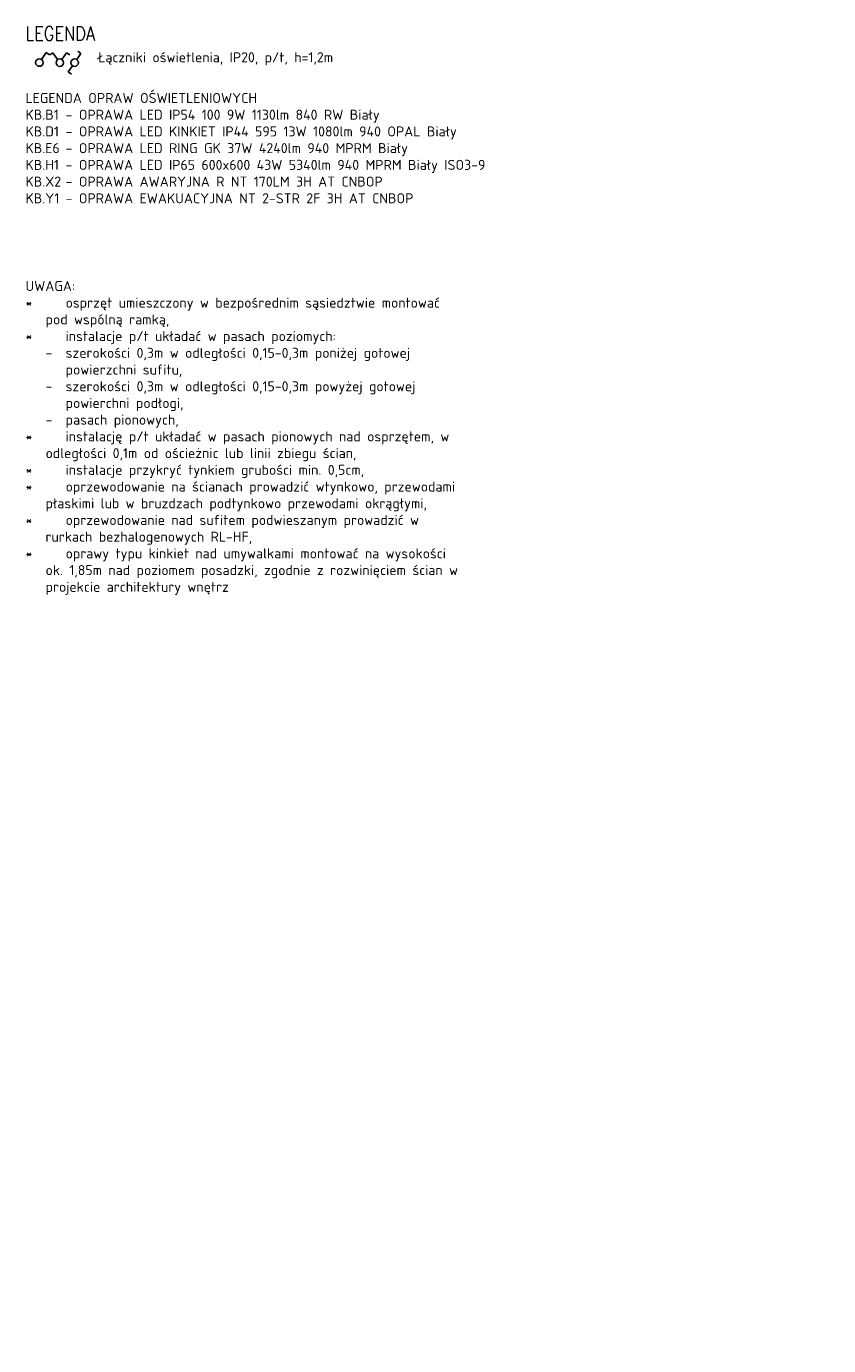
# Model space of a CAD drawing. Header units: millimetres. Extents: x 70863 to 97203, y -18528 to 3008.
# Tile 6 of 122: x 77639 to 79079, y -8294 to -5926. Entities that reach past the tile are written whole.
import ezdxf
from ezdxf.enums import TextEntityAlignment as Align

# ---------------------------------------------------------------- set-up
doc = ezdxf.new("R2010")
doc.units = ezdxf.units.MM
for name, color, linetype in [('0-EL-OPIS', 120, 'Continuous'), ('el_opis', 120, 'Continuous'), ('el_symbole', 70, 'Continuous'), ('Ins-el-opis-osw-lit', 140, 'Continuous')]:
    doc.layers.add(name, color=color, linetype=linetype)
doc.styles.add('EL-OPIS', font='romans.shx', dxfattribs={"width": 0.85})
doc.styles.add('ELOPIS', font='romans.shx', dxfattribs={"width": 0.8})
doc.styles.add('iso', font='isocpeur.ttf', dxfattribs={"width": 1.2})
doc.styles.get("Standard").update_dxf_attribs({"font": 'arial.ttf'})

# ---------------------------------------------------------------- blocks, each defined once
blk = doc.blocks.new('el_lacznik_2')
at = {"layer": 'el_symbole'}
for p, q in [((-122, 179), (-180, 140)), ((-38, 55), (-122, 179)), ((38, 55), (122, 179)), ((122, 179), (180, 140))]:
    blk.add_line(p, q, dxfattribs=at)
blk.add_circle((0, 0), 67, dxfattribs=at)
blk = doc.blocks.new('el_lacznik_1')
at = {"layer": 'el_symbole'}
for p, q in [((38, 55), (122, 179)), ((122, 179), (180, 140))]:
    blk.add_line(p, q, dxfattribs=at)
blk.add_circle((0, 0), 67, dxfattribs=at)
blk = doc.blocks.new('e l_s')
at = {"color": 0, "linetype": 'ByBlock', "lineweight": -2}
for p, q in [((12.5, 4.3), (17.5, 13)), ((13.2, 15.5), (17.5, 13)), ((7.5, -4.3), (2.5, -13)), ((6.8, -15.5), (2.5, -13))]:
    blk.add_line(p, q, dxfattribs=at)
blk.add_circle((10, 0), 5, dxfattribs=at)
blk = doc.blocks.new('*U410')
at = {"color": 0, "linetype": 'ByBlock', "lineweight": -2}
blk.add_blockref('e l_s', (0, 0), dxfattribs=at)
at = {"layer": 'Ins-el-opis-osw-lit', "style": 'iso'}
blk.add_attdef('OBWOD', text='', height=10, rotation=270, dxfattribs=at).set_placement((27.5, 0), align=Align.MIDDLE_CENTER)

msp = doc.modelspace()

# ---------------------------------------------------------------- block references
at = {"layer": 'el_symbole', "xscale": 0.1, "yscale": 0.1, "zscale": 0.1}
for name, p in [('el_lacznik_1', (77662.001, -5990.807)), ('el_lacznik_2', (77698.637, -5990.936))]:
    msp.add_blockref(name, p, dxfattribs=at)
at = {"layer": 'el_symbole', "xscale": 1.339657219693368, "yscale": 1.339657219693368, "zscale": 1.339657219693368, "rotation": 355.629287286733}
msp.add_blockref('*U410', (77711.907, -5989.915), dxfattribs=at)

# ---------------------------------------------------------------- texts
at = {"layer": '0-EL-OPIS', "ltscale": 4, "attachment_point": 1, "style": 'EL-OPIS'}
for s, insert, char_height, width, rotation in [('LEGENDA', (77637.077, -5926.265), 25, 1452.10835, 359.999999), ('{\\fISOCPEUR|b0|i0|c238|p34;\\W1;Łączniki oświetlenia, IP20, p/t, h=1,2m}', (77767.166, -5972.229), 18, 2031.73773, 359.999464)]:
    msp.add_mtext(s, dxfattribs=dict(at, insert=insert, char_height=char_height, width=width, rotation=rotation))
at = {"layer": '0-EL-OPIS', "linetype": 'Continuous', "lineweight": 0, "insert": (77637.077, -6045.399), "char_height": 18, "width": 788.02186, "attachment_point": 1}
msp.add_mtext('\\pt72;{\\fISOCPEUR|b0|i0|c238|p34;LEGENDA OPRAW OŚWIETLENIOWYCH\\PKB.B1^I- OPRAWA LED IP54 100 9W 1130lm 840 RW Biały\\PKB.D1^I- OPRAWA LED KINKIET IP44 595 13W 1080lm 940 OPAL Biały\\PKB.E6^I- OPRAWA LED RING GK 37W 4240lm 940 MPRM Biały\\PKB.H1^I- OPRAWA LED IP65 600x600 43W 5340lm 940 MPRM Biały ISO3-9\\PKB.X2^I- OPRAWA AWARYJNA R NT 170LM 3H AT CNBOP\\PKB.Y1^I- OPRAWA EWAKUACYJNA NT 2-STR 2F 3H AT CNBOP}', dxfattribs=at)
at = {"layer": 'el_opis', "insert": (77637.077, -6382.889), "char_height": 18, "width": 782.23257, "attachment_point": 1, "style": 'ELOPIS'}
msp.add_mtext('\\pt6.885;{\\fISOCPEUR|b0|i0|c238|p34;\\W1;UWAGA:\\P\\pi-36,l36,tz;*^Iosprzęt umieszczony w bezpośrednim sąsiedztwie montować pod wspólną ramką,\\P*^Iinstalacje p/t układać w pasach poziomych:\\P\\pl72;-^Iszerokości 0,3m w odległości 0,15-0,3m poniżej gotowej powierzchni sufitu,\\P-^Iszerokości 0,3m w odległości 0,15-0,3m powyżej gotowej powierchni podłogi,\\P-^Ipasach pionowych,\\P\\pl36;*^Iinstalację p/t układać w pasach pionowych nad osprzętem, w odległości 0,1m od ościeżnic lub linii zbiegu ścian,\\P*^Iinstalacje przykryć tynkiem grubości min. 0,5cm,\\P*^Ioprzewodowanie na ścianach prowadzić wtynkowo, przewodami płaskimi lub w bruzdzach podtynkowo przewodami okrągłymi,\\P*^Ioprzewodowanie nad sufitem podwieszanym prowadzić w rurkach bezhalogenowych RL-HF,\\P*^Ioprawy typu kinkiet nad umywalkami montować na wysokości ok. 1,85m nad poziomem posadzki, zgodnie z rozwinięciem ścian w projekcie architektury wnętrz}', dxfattribs=at)

doc.saveas('drawing.dxf')
